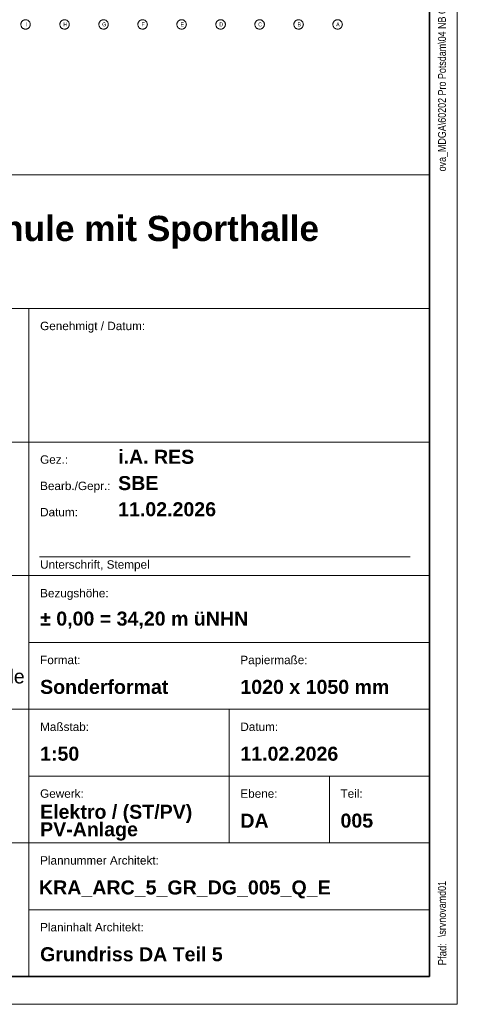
# Model space of a CAD drawing. Extents: x -720 to 300, y 62 to 1112.
# Tile 17 of 50: x 222 to 300, y 62 to 239. Entities that reach past the tile are written whole.
import ezdxf
from ezdxf.lldxf.tags import DXFTag

# ---------------------------------------------------------------- set-up
doc = ezdxf.new("R2010")
doc.units = 0
for name, color, linetype, lineweight in [('iwb_Plankopf Linie', 7, 'Continuous', 13), ('iwb_Plankopf Rahmen', 7, 'Continuous', 35), ('iwb_Plankopf Text', 7, 'Continuous', 18), ('PK_LP_Achsen', 7, 'STRICHPUNKT2', 5)]:
    doc.layers.add(name, color=color, linetype=linetype, lineweight=lineweight)
doc.layers.add('PK_LP_T05', color=4, linetype='Continuous', lineweight=9, true_color=0x00ffff)
doc.styles.add('Arial Narrow', font='ARIALN.TTF')
doc.styles.add('Plankopf', font='arial.ttf')
doc.styles.get("Standard").update_dxf_attribs({"font": 'ARIALN.TTF'})
tags = doc.linetypes.add('Punkte_Nova', pattern=[4.8, 0.4, 0.2, -4, 0.2]).pattern_tags.tags
tags[10:11] = [DXFTag(74, 4), DXFTag(75, 0), DXFTag(340, '0'), DXFTag(46, 0.0), DXFTag(50, 0.0), DXFTag(44, 0.0), DXFTag(45, 0.0)]
tags[8:9] = [DXFTag(74, 4), DXFTag(75, 0), DXFTag(340, '0'), DXFTag(46, 0.0), DXFTag(50, 0.0), DXFTag(44, 0.0), DXFTag(45, 0.0)]
tags[6:7] = [DXFTag(74, 4), DXFTag(75, 0), DXFTag(340, '0'), DXFTag(46, 0.0), DXFTag(50, 0.0), DXFTag(44, 0.0), DXFTag(45, 0.0)]
tags[4:5] = [DXFTag(74, 4), DXFTag(75, 0), DXFTag(340, '0'), DXFTag(46, 0.0), DXFTag(50, 0.0), DXFTag(44, 0.0), DXFTag(45, 0.0)]
tags = doc.linetypes.add('STRICHPUNKT2', pattern=[12.7, 6.35, -3.175, 0, -3.175]).pattern_tags.tags
tags[10:11] = [DXFTag(74, 4), DXFTag(75, 0), DXFTag(340, '0'), DXFTag(46, 0.0), DXFTag(50, 0.0), DXFTag(44, 0.0), DXFTag(45, 0.0)]
tags[8:9] = [DXFTag(74, 4), DXFTag(75, 0), DXFTag(340, '0'), DXFTag(46, 0.0), DXFTag(50, 0.0), DXFTag(44, 0.0), DXFTag(45, 0.0)]
tags[6:7] = [DXFTag(74, 4), DXFTag(75, 0), DXFTag(340, '0'), DXFTag(46, 0.0), DXFTag(50, 0.0), DXFTag(44, 0.0), DXFTag(45, 0.0)]
tags[4:5] = [DXFTag(74, 4), DXFTag(75, 0), DXFTag(340, '0'), DXFTag(46, 0.0), DXFTag(50, 0.0), DXFTag(44, 0.0), DXFTag(45, 0.0)]

# ---------------------------------------------------------------- blocks, each defined once
blk = doc.blocks.new('Blockreferenz-A06DNB2WMF')
at = {"layer": 'PK_LP_Achsen', "linetype": 'ByBlock', "ltscale": 0.13}
for p, q in [((221.93, 238.69), (221.95, 238.77)), ((221.95, 238.77), (221.99, 238.84)), ((221.99, 238.84), (222.03, 238.91)), ((222.03, 238.91), (222.08, 238.98)), ((222.08, 238.98), (222.14, 239.04)), ((222.14, 239.04), (222.2, 239.1)), ((222.2, 239.1), (222.27, 239.15)), ((222.27, 239.15), (222.34, 239.19)), ((222.34, 239.19), (222.41, 239.23)), ((222.41, 239.23), (222.49, 239.25)), ((222.49, 239.25), (222.57, 239.27)), ((222.57, 239.27), (222.66, 239.29)), ((222.66, 239.29), (222.74, 239.29)), ((222.74, 239.29), (222.82, 239.29)), ((222.82, 239.29), (222.9, 239.27)), ((222.9, 239.27), (222.99, 239.25)), ((222.99, 239.25), (223.06, 239.23)), ((223.06, 239.23), (223.14, 239.19)), ((223.14, 239.19), (223.21, 239.15)), ((223.21, 239.15), (223.28, 239.1)), ((223.28, 239.1), (223.34, 239.04)), ((223.34, 239.04), (223.4, 238.98)), ((223.4, 238.98), (223.45, 238.91)), ((223.45, 238.91), (223.49, 238.84)), ((223.49, 238.84), (223.52, 238.77)), ((223.52, 238.77), (223.55, 238.69)), ((228.94, 238.69), (228.97, 238.77)), ((228.97, 238.77), (229, 238.84)), ((229, 238.84), (229.04, 238.91)), ((229.04, 238.91), (229.09, 238.98)), ((229.09, 238.98), (229.15, 239.04)), ((229.15, 239.04), (229.21, 239.1)), ((229.21, 239.1), (229.28, 239.15)), ((229.28, 239.15), (229.35, 239.19)), ((229.35, 239.19), (229.43, 239.23)), ((229.43, 239.23), (229.5, 239.25)), ((229.5, 239.25), (229.59, 239.27)), ((229.59, 239.27), (229.67, 239.29)), ((229.67, 239.29), (229.75, 239.29)), ((229.75, 239.29), (229.83, 239.29)), ((229.83, 239.29), (229.92, 239.27)), ((229.92, 239.27), (230, 239.25)), ((230, 239.25), (230.08, 239.23)), ((230.08, 239.23), (230.15, 239.19)), ((230.15, 239.19), (230.22, 239.15)), ((230.22, 239.15), (230.29, 239.1)), ((230.29, 239.1), (230.35, 239.04)), ((230.35, 239.04), (230.41, 238.98)), ((230.41, 238.98), (230.46, 238.91)), ((230.46, 238.91), (230.5, 238.84)), ((230.5, 238.84), (230.54, 238.77)), ((230.54, 238.77), (230.56, 238.69)), ((235.95, 238.69), (235.98, 238.77)), ((235.98, 238.77), (236.01, 238.84)), ((236.01, 238.84), (236.06, 238.91)), ((236.06, 238.91), (236.11, 238.98)), ((236.11, 238.98), (236.16, 239.04)), ((236.16, 239.04), (236.22, 239.1)), ((236.22, 239.1), (236.29, 239.15)), ((236.29, 239.15), (236.36, 239.19)), ((236.36, 239.19), (236.44, 239.23)), ((236.44, 239.23), (236.52, 239.25)), ((236.52, 239.25), (236.6, 239.27)), ((236.6, 239.27), (236.68, 239.29)), ((236.68, 239.29), (236.76, 239.29)), ((236.76, 239.29), (236.85, 239.29)), ((236.85, 239.29), (236.93, 239.27)), ((236.93, 239.27), (237.01, 239.25)), ((237.01, 239.25), (237.09, 239.23)), ((237.09, 239.23), (237.16, 239.19)), ((237.16, 239.19), (237.24, 239.15)), ((237.24, 239.15), (237.3, 239.1)), ((237.3, 239.1), (237.36, 239.04)), ((237.36, 239.04), (237.42, 238.98)), ((237.42, 238.98), (237.47, 238.91)), ((237.47, 238.91), (237.51, 238.84)), ((237.51, 238.84), (237.55, 238.77)), ((237.55, 238.77), (237.58, 238.69)), ((242.96, 238.69), (242.99, 238.77)), ((242.99, 238.77), (243.03, 238.84)), ((243.03, 238.84), (243.07, 238.91)), ((243.07, 238.91), (243.12, 238.98)), ((243.12, 238.98), (243.17, 239.04)), ((243.17, 239.04), (243.24, 239.1)), ((243.24, 239.1), (243.3, 239.15)), ((243.3, 239.15), (243.38, 239.19)), ((243.38, 239.19), (243.45, 239.23)), ((243.45, 239.23), (243.53, 239.25)), ((243.53, 239.25), (243.61, 239.27)), ((243.61, 239.27), (243.69, 239.29)), ((243.69, 239.29), (243.78, 239.29)), ((243.78, 239.29), (243.86, 239.29)), ((243.86, 239.29), (243.94, 239.27)), ((243.94, 239.27), (244.02, 239.25)), ((244.02, 239.25), (244.1, 239.23)), ((244.1, 239.23), (244.18, 239.19)), ((244.18, 239.19), (244.25, 239.15)), ((244.25, 239.15), (244.32, 239.1)), ((244.32, 239.1), (244.38, 239.04)), ((244.38, 239.04), (244.43, 238.98)), ((244.43, 238.98), (244.48, 238.91)), ((244.48, 238.91), (244.53, 238.84)), ((244.53, 238.84), (244.56, 238.77)), ((244.56, 238.77), (244.59, 238.69)), ((249.98, 238.69), (250, 238.77)), ((250, 238.77), (250.04, 238.84)), ((250.04, 238.84), (250.08, 238.91)), ((250.08, 238.91), (250.13, 238.98)), ((250.13, 238.98), (250.19, 239.04)), ((250.19, 239.04), (250.25, 239.1)), ((250.25, 239.1), (250.32, 239.15)), ((250.32, 239.15), (250.39, 239.19)), ((250.39, 239.19), (250.46, 239.23)), ((250.46, 239.23), (250.54, 239.25)), ((250.54, 239.25), (250.62, 239.27)), ((250.62, 239.27), (250.71, 239.29)), ((250.71, 239.29), (250.79, 239.29)), ((250.79, 239.29), (250.87, 239.29)), ((250.87, 239.29), (250.95, 239.27)), ((250.95, 239.27), (251.04, 239.25)), ((251.04, 239.25), (251.11, 239.23)), ((251.11, 239.23), (251.19, 239.19)), ((251.19, 239.19), (251.26, 239.15)), ((251.26, 239.15), (251.33, 239.1)), ((251.33, 239.1), (251.39, 239.04)), ((251.39, 239.04), (251.45, 238.98)), ((251.45, 238.98), (251.5, 238.91)), ((251.5, 238.91), (251.54, 238.84)), ((251.54, 238.84), (251.57, 238.77)), ((251.57, 238.77), (251.6, 238.69)), ((256.99, 238.69), (257.02, 238.77)), ((257.02, 238.77), (257.05, 238.84)), ((257.05, 238.84), (257.09, 238.91)), ((257.09, 238.91), (257.14, 238.98)), ((257.14, 238.98), (257.2, 239.04)), ((257.2, 239.04), (257.26, 239.1)), ((257.26, 239.1), (257.33, 239.15)), ((257.33, 239.15), (257.4, 239.19)), ((257.4, 239.19), (257.48, 239.23)), ((257.48, 239.23), (257.55, 239.25)), ((257.55, 239.25), (257.64, 239.27)), ((257.64, 239.27), (257.72, 239.29)), ((257.72, 239.29), (257.8, 239.29)), ((257.8, 239.29), (257.88, 239.29)), ((257.88, 239.29), (257.97, 239.27)), ((257.97, 239.27), (258.05, 239.25)), ((258.05, 239.25), (258.13, 239.23)), ((258.13, 239.23), (258.2, 239.19)), ((258.2, 239.19), (258.27, 239.15)), ((258.27, 239.15), (258.34, 239.1)), ((258.34, 239.1), (258.4, 239.04)), ((258.4, 239.04), (258.46, 238.98)), ((258.46, 238.98), (258.51, 238.91)), ((258.51, 238.91), (258.55, 238.84)), ((258.55, 238.84), (258.59, 238.77)), ((258.59, 238.77), (258.61, 238.69)), ((264, 238.69), (264.03, 238.77)), ((264.03, 238.77), (264.06, 238.84)), ((264.06, 238.84), (264.11, 238.91)), ((264.11, 238.91), (264.16, 238.98)), ((264.16, 238.98), (264.21, 239.04)), ((264.21, 239.04), (264.27, 239.1)), ((264.27, 239.1), (264.34, 239.15)), ((264.34, 239.15), (264.41, 239.19)), ((264.41, 239.19), (264.49, 239.23)), ((264.49, 239.23), (264.57, 239.25)), ((264.57, 239.25), (264.65, 239.27)), ((264.65, 239.27), (264.73, 239.29)), ((264.73, 239.29), (264.81, 239.29)), ((264.81, 239.29), (264.9, 239.29)), ((264.9, 239.29), (264.98, 239.27)), ((264.98, 239.27), (265.06, 239.25)), ((265.06, 239.25), (265.14, 239.23)), ((265.14, 239.23), (265.21, 239.19)), ((265.21, 239.19), (265.29, 239.15)), ((265.29, 239.15), (265.35, 239.1)), ((265.35, 239.1), (265.41, 239.04)), ((265.41, 239.04), (265.47, 238.98)), ((265.47, 238.98), (265.52, 238.91)), ((265.52, 238.91), (265.56, 238.84)), ((265.56, 238.84), (265.6, 238.77)), ((265.6, 238.77), (265.63, 238.69)), ((271.01, 238.69), (271.04, 238.77)), ((271.04, 238.77), (271.08, 238.84)), ((271.08, 238.84), (271.12, 238.91)), ((271.12, 238.91), (271.17, 238.98)), ((271.17, 238.98), (271.22, 239.04)), ((271.22, 239.04), (271.29, 239.1)), ((271.29, 239.1), (271.35, 239.15)), ((271.35, 239.15), (271.43, 239.19)), ((271.43, 239.19), (271.5, 239.23)), ((271.5, 239.23), (271.58, 239.25)), ((271.58, 239.25), (271.66, 239.27)), ((271.66, 239.27), (271.74, 239.29)), ((271.74, 239.29), (271.83, 239.29)), ((271.83, 239.29), (271.91, 239.29)), ((271.91, 239.29), (271.99, 239.27)), ((271.99, 239.27), (272.07, 239.25)), ((272.07, 239.25), (272.15, 239.23)), ((272.15, 239.23), (272.23, 239.19)), ((272.23, 239.19), (272.3, 239.15)), ((272.3, 239.15), (272.37, 239.1)), ((272.37, 239.1), (272.43, 239.04)), ((272.43, 239.04), (272.48, 238.98)), ((272.48, 238.98), (272.53, 238.91)), ((272.53, 238.91), (272.58, 238.84)), ((272.58, 238.84), (272.61, 238.77)), ((272.61, 238.77), (272.64, 238.69)), ((278.03, 238.69), (278.05, 238.77)), ((278.05, 238.77), (278.09, 238.84)), ((278.09, 238.84), (278.13, 238.91)), ((278.13, 238.91), (278.18, 238.98)), ((278.18, 238.98), (278.24, 239.04)), ((278.24, 239.04), (278.3, 239.1)), ((278.3, 239.1), (278.37, 239.15)), ((278.37, 239.15), (278.44, 239.19)), ((278.44, 239.19), (278.51, 239.23)), ((278.51, 239.23), (278.59, 239.25)), ((278.59, 239.25), (278.67, 239.27)), ((278.67, 239.27), (278.76, 239.29)), ((278.76, 239.29), (278.84, 239.29)), ((278.84, 239.29), (278.92, 239.29)), ((278.92, 239.29), (279, 239.27)), ((279, 239.27), (279.09, 239.25)), ((279.09, 239.25), (279.16, 239.23)), ((279.16, 239.23), (279.24, 239.19)), ((279.24, 239.19), (279.31, 239.15)), ((279.31, 239.15), (279.38, 239.1)), ((279.38, 239.1), (279.44, 239.04)), ((279.44, 239.04), (279.5, 238.98)), ((279.5, 238.98), (279.55, 238.91)), ((279.55, 238.91), (279.59, 238.84)), ((279.59, 238.84), (279.62, 238.77)), ((279.62, 238.77), (279.65, 238.69)), ((221.89, 238.52), (221.9, 238.61)), ((221.89, 238.44), (221.89, 238.52)), ((221.89, 238.36), (221.89, 238.44)), ((221.9, 238.28), (221.89, 238.36)), ((221.9, 238.61), (221.93, 238.69)), ((221.93, 238.19), (221.9, 238.28)), ((221.95, 238.12), (221.93, 238.19)), ((221.99, 238.04), (221.95, 238.12)), ((222.03, 237.97), (221.99, 238.04)), ((222.08, 237.9), (222.03, 237.97)), ((222.14, 237.84), (222.08, 237.9)), ((222.2, 237.78), (222.14, 237.84)), ((222.27, 237.73), (222.2, 237.78)), ((222.34, 237.69), (222.27, 237.73)), ((222.41, 237.66), (222.34, 237.69)), ((222.49, 237.63), (222.41, 237.66)), ((222.57, 237.61), (222.49, 237.63)), ((222.66, 237.6), (222.57, 237.61)), ((222.74, 237.59), (222.66, 237.6)), ((222.82, 237.6), (222.74, 237.59)), ((222.9, 237.61), (222.82, 237.6)), ((222.99, 237.63), (222.9, 237.61)), ((223.06, 237.66), (222.99, 237.63)), ((223.14, 237.69), (223.06, 237.66)), ((223.21, 237.73), (223.14, 237.69)), ((223.28, 237.78), (223.21, 237.73)), ((223.34, 237.84), (223.28, 237.78)), ((223.4, 237.9), (223.34, 237.84)), ((223.45, 237.97), (223.4, 237.9)), ((223.49, 238.04), (223.45, 237.97)), ((223.52, 238.12), (223.49, 238.04)), ((223.55, 238.19), (223.52, 238.12)), ((223.55, 238.69), (223.57, 238.61)), ((223.57, 238.28), (223.55, 238.19)), ((223.57, 238.61), (223.58, 238.52)), ((223.58, 238.36), (223.57, 238.28)), ((223.58, 238.52), (223.59, 238.44)), ((223.59, 238.44), (223.58, 238.36)), ((228.9, 238.44), (228.91, 238.52)), ((228.91, 238.36), (228.9, 238.44)), ((228.91, 238.52), (228.92, 238.61)), ((228.92, 238.28), (228.91, 238.36)), ((228.92, 238.61), (228.94, 238.69)), ((228.94, 238.19), (228.92, 238.28)), ((228.97, 238.12), (228.94, 238.19)), ((229, 238.04), (228.97, 238.12)), ((229.04, 237.97), (229, 238.04)), ((229.09, 237.9), (229.04, 237.97)), ((229.15, 237.84), (229.09, 237.9)), ((229.21, 237.78), (229.15, 237.84)), ((229.28, 237.73), (229.21, 237.78)), ((229.35, 237.69), (229.28, 237.73)), ((229.43, 237.66), (229.35, 237.69)), ((229.5, 237.63), (229.43, 237.66)), ((229.59, 237.61), (229.5, 237.63)), ((229.67, 237.6), (229.59, 237.61)), ((229.75, 237.59), (229.67, 237.6)), ((229.83, 237.6), (229.75, 237.59)), ((229.92, 237.61), (229.83, 237.6)), ((230, 237.63), (229.92, 237.61)), ((230.08, 237.66), (230, 237.63)), ((230.15, 237.69), (230.08, 237.66)), ((230.22, 237.73), (230.15, 237.69)), ((230.29, 237.78), (230.22, 237.73)), ((230.35, 237.84), (230.29, 237.78)), ((230.41, 237.9), (230.35, 237.84)), ((230.46, 237.97), (230.41, 237.9)), ((230.5, 238.04), (230.46, 237.97)), ((230.54, 238.12), (230.5, 238.04)), ((230.56, 238.19), (230.54, 238.12)), ((230.56, 238.69), (230.58, 238.61)), ((230.58, 238.28), (230.56, 238.19)), ((230.58, 238.61), (230.6, 238.52)), ((230.6, 238.36), (230.58, 238.28)), ((230.6, 238.52), (230.6, 238.44)), ((230.6, 238.44), (230.6, 238.36)), ((235.91, 238.44), (235.92, 238.52)), ((235.92, 238.36), (235.91, 238.44)), ((235.92, 238.52), (235.93, 238.61)), ((235.93, 238.28), (235.92, 238.36)), ((235.93, 238.61), (235.95, 238.69)), ((235.95, 238.19), (235.93, 238.28)), ((235.98, 238.12), (235.95, 238.19)), ((236.01, 238.04), (235.98, 238.12)), ((236.06, 237.97), (236.01, 238.04)), ((236.11, 237.9), (236.06, 237.97)), ((236.16, 237.84), (236.11, 237.9)), ((236.22, 237.78), (236.16, 237.84)), ((236.29, 237.73), (236.22, 237.78)), ((236.36, 237.69), (236.29, 237.73)), ((236.44, 237.66), (236.36, 237.69)), ((236.52, 237.63), (236.44, 237.66)), ((236.6, 237.61), (236.52, 237.63)), ((236.68, 237.6), (236.6, 237.61)), ((236.76, 237.59), (236.68, 237.6)), ((236.85, 237.6), (236.76, 237.59)), ((236.93, 237.61), (236.85, 237.6)), ((237.01, 237.63), (236.93, 237.61)), ((237.09, 237.66), (237.01, 237.63)), ((237.16, 237.69), (237.09, 237.66)), ((237.24, 237.73), (237.16, 237.69)), ((237.3, 237.78), (237.24, 237.73)), ((237.36, 237.84), (237.3, 237.78)), ((237.42, 237.9), (237.36, 237.84)), ((237.47, 237.97), (237.42, 237.9)), ((237.51, 238.04), (237.47, 237.97)), ((237.55, 238.12), (237.51, 238.04)), ((237.58, 238.19), (237.55, 238.12)), ((237.58, 238.69), (237.6, 238.61)), ((237.6, 238.28), (237.58, 238.19)), ((237.6, 238.61), (237.61, 238.52)), ((237.61, 238.36), (237.6, 238.28)), ((237.61, 238.52), (237.61, 238.44)), ((237.61, 238.44), (237.61, 238.36)), ((242.93, 238.52), (242.94, 238.61)), ((242.93, 238.44), (242.93, 238.52)), ((242.93, 238.36), (242.93, 238.44)), ((242.94, 238.28), (242.93, 238.36)), ((242.94, 238.61), (242.96, 238.69)), ((242.96, 238.19), (242.94, 238.28)), ((242.99, 238.12), (242.96, 238.19)), ((243.03, 238.04), (242.99, 238.12)), ((243.07, 237.97), (243.03, 238.04)), ((243.12, 237.9), (243.07, 237.97)), ((243.17, 237.84), (243.12, 237.9)), ((243.24, 237.78), (243.17, 237.84)), ((243.3, 237.73), (243.24, 237.78)), ((243.38, 237.69), (243.3, 237.73)), ((243.45, 237.66), (243.38, 237.69)), ((243.53, 237.63), (243.45, 237.66)), ((243.61, 237.61), (243.53, 237.63)), ((243.69, 237.6), (243.61, 237.61)), ((243.78, 237.59), (243.69, 237.6)), ((243.86, 237.6), (243.78, 237.59)), ((243.94, 237.61), (243.86, 237.6)), ((244.02, 237.63), (243.94, 237.61)), ((244.1, 237.66), (244.02, 237.63)), ((244.18, 237.69), (244.1, 237.66)), ((244.25, 237.73), (244.18, 237.69)), ((244.32, 237.78), (244.25, 237.73)), ((244.38, 237.84), (244.32, 237.78)), ((244.43, 237.9), (244.38, 237.84)), ((244.48, 237.97), (244.43, 237.9)), ((244.53, 238.04), (244.48, 237.97)), ((244.56, 238.12), (244.53, 238.04)), ((244.59, 238.19), (244.56, 238.12)), ((244.59, 238.69), (244.61, 238.61)), ((244.61, 238.28), (244.59, 238.19)), ((244.61, 238.61), (244.62, 238.52)), ((244.62, 238.36), (244.61, 238.28)), ((244.62, 238.52), (244.63, 238.44)), ((244.63, 238.44), (244.62, 238.36)), ((249.94, 238.52), (249.95, 238.61)), ((249.94, 238.44), (249.94, 238.52)), ((249.94, 238.36), (249.94, 238.44)), ((249.95, 238.28), (249.94, 238.36)), ((249.95, 238.61), (249.98, 238.69)), ((249.98, 238.19), (249.95, 238.28)), ((250, 238.12), (249.98, 238.19)), ((250.04, 238.04), (250, 238.12)), ((250.08, 237.97), (250.04, 238.04)), ((250.13, 237.9), (250.08, 237.97)), ((250.19, 237.84), (250.13, 237.9)), ((250.25, 237.78), (250.19, 237.84)), ((250.32, 237.73), (250.25, 237.78)), ((250.39, 237.69), (250.32, 237.73)), ((250.46, 237.66), (250.39, 237.69)), ((250.54, 237.63), (250.46, 237.66)), ((250.62, 237.61), (250.54, 237.63)), ((250.71, 237.6), (250.62, 237.61)), ((250.79, 237.59), (250.71, 237.6)), ((250.87, 237.6), (250.79, 237.59)), ((250.95, 237.61), (250.87, 237.6)), ((251.04, 237.63), (250.95, 237.61)), ((251.11, 237.66), (251.04, 237.63)), ((251.19, 237.69), (251.11, 237.66)), ((251.26, 237.73), (251.19, 237.69)), ((251.33, 237.78), (251.26, 237.73)), ((251.39, 237.84), (251.33, 237.78)), ((251.45, 237.9), (251.39, 237.84)), ((251.5, 237.97), (251.45, 237.9)), ((251.54, 238.04), (251.5, 237.97)), ((251.57, 238.12), (251.54, 238.04)), ((251.6, 238.19), (251.57, 238.12)), ((251.6, 238.69), (251.62, 238.61)), ((251.62, 238.28), (251.6, 238.19)), ((251.62, 238.61), (251.63, 238.52)), ((251.63, 238.36), (251.62, 238.28)), ((251.63, 238.52), (251.64, 238.44)), ((251.64, 238.44), (251.63, 238.36)), ((256.95, 238.44), (256.96, 238.52)), ((256.96, 238.36), (256.95, 238.44)), ((256.96, 238.52), (256.97, 238.61)), ((256.97, 238.28), (256.96, 238.36)), ((256.97, 238.61), (256.99, 238.69)), ((256.99, 238.19), (256.97, 238.28)), ((257.02, 238.12), (256.99, 238.19)), ((257.05, 238.04), (257.02, 238.12)), ((257.09, 237.97), (257.05, 238.04)), ((257.14, 237.9), (257.09, 237.97)), ((257.2, 237.84), (257.14, 237.9)), ((257.26, 237.78), (257.2, 237.84)), ((257.33, 237.73), (257.26, 237.78)), ((257.4, 237.69), (257.33, 237.73)), ((257.48, 237.66), (257.4, 237.69)), ((257.55, 237.63), (257.48, 237.66)), ((257.64, 237.61), (257.55, 237.63)), ((257.72, 237.6), (257.64, 237.61)), ((257.8, 237.59), (257.72, 237.6)), ((257.88, 237.6), (257.8, 237.59)), ((257.97, 237.61), (257.88, 237.6)), ((258.05, 237.63), (257.97, 237.61)), ((258.13, 237.66), (258.05, 237.63)), ((258.2, 237.69), (258.13, 237.66)), ((258.27, 237.73), (258.2, 237.69)), ((258.34, 237.78), (258.27, 237.73)), ((258.4, 237.84), (258.34, 237.78)), ((258.46, 237.9), (258.4, 237.84)), ((258.51, 237.97), (258.46, 237.9)), ((258.55, 238.04), (258.51, 237.97)), ((258.59, 238.12), (258.55, 238.04)), ((258.61, 238.19), (258.59, 238.12)), ((258.61, 238.69), (258.63, 238.61)), ((258.63, 238.28), (258.61, 238.19)), ((258.63, 238.61), (258.65, 238.52)), ((258.65, 238.36), (258.63, 238.28)), ((258.65, 238.52), (258.65, 238.44)), ((258.65, 238.44), (258.65, 238.36)), ((263.96, 238.44), (263.97, 238.52)), ((263.97, 238.36), (263.96, 238.44)), ((263.97, 238.52), (263.98, 238.61)), ((263.98, 238.28), (263.97, 238.36)), ((263.98, 238.61), (264, 238.69)), ((264, 238.19), (263.98, 238.28)), ((264.03, 238.12), (264, 238.19)), ((264.06, 238.04), (264.03, 238.12)), ((264.11, 237.97), (264.06, 238.04)), ((264.16, 237.9), (264.11, 237.97)), ((264.21, 237.84), (264.16, 237.9)), ((264.27, 237.78), (264.21, 237.84)), ((264.34, 237.73), (264.27, 237.78)), ((264.41, 237.69), (264.34, 237.73)), ((264.49, 237.66), (264.41, 237.69)), ((264.57, 237.63), (264.49, 237.66)), ((264.65, 237.61), (264.57, 237.63)), ((264.73, 237.6), (264.65, 237.61)), ((264.81, 237.59), (264.73, 237.6)), ((264.9, 237.6), (264.81, 237.59)), ((264.98, 237.61), (264.9, 237.6)), ((265.06, 237.63), (264.98, 237.61)), ((265.14, 237.66), (265.06, 237.63)), ((265.21, 237.69), (265.14, 237.66)), ((265.29, 237.73), (265.21, 237.69)), ((265.35, 237.78), (265.29, 237.73)), ((265.41, 237.84), (265.35, 237.78)), ((265.47, 237.9), (265.41, 237.84)), ((265.52, 237.97), (265.47, 237.9)), ((265.56, 238.04), (265.52, 237.97)), ((265.6, 238.12), (265.56, 238.04)), ((265.63, 238.19), (265.6, 238.12)), ((265.63, 238.69), (265.65, 238.61)), ((265.65, 238.28), (265.63, 238.19)), ((265.65, 238.61), (265.66, 238.52)), ((265.66, 238.36), (265.65, 238.28)), ((265.66, 238.52), (265.66, 238.44)), ((265.66, 238.44), (265.66, 238.36)), ((270.98, 238.52), (270.99, 238.61)), ((270.98, 238.44), (270.98, 238.52)), ((270.98, 238.36), (270.98, 238.44)), ((270.99, 238.28), (270.98, 238.36)), ((270.99, 238.61), (271.01, 238.69)), ((271.01, 238.19), (270.99, 238.28)), ((271.04, 238.12), (271.01, 238.19)), ((271.08, 238.04), (271.04, 238.12)), ((271.12, 237.97), (271.08, 238.04)), ((271.17, 237.9), (271.12, 237.97)), ((271.22, 237.84), (271.17, 237.9)), ((271.29, 237.78), (271.22, 237.84)), ((271.35, 237.73), (271.29, 237.78)), ((271.43, 237.69), (271.35, 237.73)), ((271.5, 237.66), (271.43, 237.69)), ((271.58, 237.63), (271.5, 237.66)), ((271.66, 237.61), (271.58, 237.63)), ((271.74, 237.6), (271.66, 237.61)), ((271.83, 237.59), (271.74, 237.6)), ((271.91, 237.6), (271.83, 237.59)), ((271.99, 237.61), (271.91, 237.6)), ((272.07, 237.63), (271.99, 237.61)), ((272.15, 237.66), (272.07, 237.63)), ((272.23, 237.69), (272.15, 237.66)), ((272.3, 237.73), (272.23, 237.69)), ((272.37, 237.78), (272.3, 237.73)), ((272.43, 237.84), (272.37, 237.78)), ((272.48, 237.9), (272.43, 237.84)), ((272.53, 237.97), (272.48, 237.9)), ((272.58, 238.04), (272.53, 237.97)), ((272.61, 238.12), (272.58, 238.04)), ((272.64, 238.19), (272.61, 238.12)), ((272.64, 238.69), (272.66, 238.61)), ((272.66, 238.28), (272.64, 238.19)), ((272.66, 238.61), (272.67, 238.52)), ((272.67, 238.36), (272.66, 238.28)), ((272.67, 238.52), (272.68, 238.44)), ((272.68, 238.44), (272.67, 238.36)), ((277.99, 238.52), (278, 238.61)), ((277.99, 238.44), (277.99, 238.52)), ((277.99, 238.36), (277.99, 238.44)), ((278, 238.28), (277.99, 238.36)), ((278, 238.61), (278.03, 238.69)), ((278.03, 238.19), (278, 238.28)), ((278.05, 238.12), (278.03, 238.19)), ((278.09, 238.04), (278.05, 238.12)), ((278.13, 237.97), (278.09, 238.04)), ((278.18, 237.9), (278.13, 237.97)), ((278.24, 237.84), (278.18, 237.9)), ((278.3, 237.78), (278.24, 237.84)), ((278.37, 237.73), (278.3, 237.78)), ((278.44, 237.69), (278.37, 237.73)), ((278.51, 237.66), (278.44, 237.69)), ((278.59, 237.63), (278.51, 237.66)), ((278.67, 237.61), (278.59, 237.63)), ((278.76, 237.6), (278.67, 237.61)), ((278.84, 237.59), (278.76, 237.6)), ((278.92, 237.6), (278.84, 237.59)), ((279, 237.61), (278.92, 237.6)), ((279.09, 237.63), (279, 237.61)), ((279.16, 237.66), (279.09, 237.63)), ((279.24, 237.69), (279.16, 237.66)), ((279.31, 237.73), (279.24, 237.69)), ((279.38, 237.78), (279.31, 237.73)), ((279.44, 237.84), (279.38, 237.78)), ((279.5, 237.9), (279.44, 237.84)), ((279.55, 237.97), (279.5, 237.9)), ((279.59, 238.04), (279.55, 237.97)), ((279.62, 238.12), (279.59, 238.04)), ((279.65, 238.19), (279.62, 238.12)), ((279.65, 238.69), (279.67, 238.61)), ((279.67, 238.28), (279.65, 238.19)), ((279.67, 238.61), (279.68, 238.52)), ((279.68, 238.36), (279.67, 238.28)), ((279.68, 238.52), (279.69, 238.44)), ((279.69, 238.44), (279.68, 238.36))]:
    blk.add_line(p, q, dxfattribs=at)
at = {"layer": 'PK_LP_Achsen', "linetype": 'ByBlock', "ltscale": 0.13, "char_height": 0.6954, "attachment_point": 1}
for s, insert in [('{\\fArial Narrow;I}', (222.7, 238.79)), ('{\\fArial Narrow;H}', (229.53, 238.79)), ('{\\fArial Narrow;G}', (236.5, 238.79)), ('{\\fArial Narrow;F}', (243.58, 238.79)), ('{\\fArial Narrow;E}', (250.58, 238.79)), ('{\\fArial Narrow;D}', (257.57, 238.79)), ('{\\fArial Narrow;C}', (264.56, 238.79)), ('{\\fArial Narrow;B}', (271.61, 238.79)), ('{\\fArial Narrow;A}', (278.57, 238.79))]:
    blk.add_mtext(s, dxfattribs=dict(at, insert=insert))

msp = doc.modelspace()

# ---------------------------------------------------------------- linework, layer by layer
at = {"layer": 'iwb_Plankopf Linie', "ltscale": 0.13}
for p, q in [((295.35, 67.43), (295.35, 359.43)), ((115.35, 211.43), (295.35, 211.43)), ((115.35, 187.43), (295.35, 187.43)), ((223.35, 187.43), (223.35, 67.43)), ((115.35, 163.43), (295.35, 163.43)), ((115.35, 139.43), (295.35, 139.43)), ((223.35, 127.43), (295.35, 127.43)), ((115.35, 115.43), (295.35, 115.43)), ((259.35, 91.43), (259.35, 115.43)), ((223.35, 103.43), (295.35, 103.43)), ((277.35, 91.43), (277.35, 103.43)), ((115.35, 91.43), (295.35, 91.43)), ((223.35, 79.43), (295.35, 79.43)), ((115.35, 67.43), (295.35, 67.43))]:
    msp.add_line(p, q, dxfattribs=at)
at = {"layer": 'iwb_Plankopf Rahmen', "ltscale": 0.35}
for p, q in [((295.35, 359.43), (295.35, 67.43)), ((295.35, 91.43), (295.35, 79.43))]:
    msp.add_line(p, q, dxfattribs=at)
at = {"layer": 'iwb_Plankopf Rahmen', "color": 8, "lineweight": 13, "ltscale": 0.13, "true_color": 0x808080}
msp.add_lwpolyline([(300.35, 62.43), (-719.65, 62.43), (-719.65, 1112.43), (300.35, 1112.43), (300.35, 62.43)], close=True, dxfattribs=at)
at = {"layer": 'iwb_Plankopf Rahmen', "ltscale": 0.35}
msp.add_lwpolyline([(-699.65, 67.43), (-699.65, 1107.43), (295.35, 1107.43), (295.35, 67.43), (-599.65, 67.43), (-699.65, 67.43)], close=True, dxfattribs=at)
at = {"layer": 'iwb_Plankopf Text', "linetype": 'Punkte_Nova', "ltscale": 0.18}
msp.add_line((291.87, 142.79), (225.23, 142.79), dxfattribs=at)

# ---------------------------------------------------------------- block references
at = {"layer": 'PK_LP_T05', "ltscale": 0.13}
msp.add_blockref('Blockreferenz-A06DNB2WMF', (0, 0), dxfattribs=at)

# ---------------------------------------------------------------- texts
at = {"layer": 'iwb_Plankopf Text', "ltscale": 0.18, "insert": (296.89, 74.51), "char_height": 1.4, "attachment_point": 1, "rotation": 90, "line_spacing_factor": 1.002}
msp.add_mtext('{\\fArial Narrow;\\\\srvnovamd01\\Nova_MD\\TGA\\60202 Pro Potsdam\\04 NB GES Krampnitz\\09 NOVA\\60202-04_AP_NB GES Krampnitz\\TGA\\Elektro\\ELT_Grundrisse\\E_DA_PV_Tragsystem.n4m007KRA_PVA_5_GR_DA_005_P_A}', dxfattribs=at)
at = {"layer": 'iwb_Plankopf Text', "ltscale": 0.18, "style": 'Plankopf'}
for s, insert, char_height, width, attachment_point, line_spacing_factor in [('\\fArial|b1|i0|c0|p34;Entwicklung einer Gesamtschule mit Sporthalle', (132.35, 204.06), 4.531, 161.2025, 1, 0.996218), ('\\fArial|b1|i0|c0|p34;i.A. RES', (239.38, 160.76), 2.5172, 67.9984, 4, 0.996218), ('\\fArial|b1|i0|c0|p34;SBE', (239.38, 156.04), 2.5172, 67.9984, 4, 0.996218), ('\\fArial|b1|i0|c0|p34;11.02.2026', (239.38, 151.34), 2.5172, 67.9984, 4, 0.996218), ('\\fArial|b1|i0|c0|p34;± 0,00 = 34,20 m üNHN', (225.35, 131.43), 2.5172, 67.9984, 4, 0.996218), ('\\fArial|b1|i0|c0|p34;Sonderformat', (225.35, 119.43), 2.5172, 31.9966, 4, 0.996218), ('\\fArial|b1|i0|c0|p34;1020 x 1050 mm', (261.35, 119.43), 2.5172, 31.9966, 4, 0.996218), ('\\fArial|b1|i0|c0|p34;1:50', (225.35, 107.43), 2.5172, 67.9984, 4, 0.996218), ('\\fArial|b1|i0|c0|p34;11.02.2026', (261.35, 107.43), 2.5172, 67.9984, 4, 0.996218), ('\\fArial|b1|i0|c0|p34;Elektro / (ST/PV)\\PPV-Anlage', (225.35, 95.06), 2.5172, 67.9984, 4, 0.75), ('\\fArial|b1|i0|c0|p34;DA', (261.35, 95.41), 2.5172, 7.9992, 4, 0.996218), ('\\fArial|b1|i0|c0|p34;005', (279.35, 95.41), 2.5172, 7.9992, 4, 0.996218), ('\\fArial|b1|i0|c0|p34;Grundriss DA Teil 5', (225.35, 71.41), 2.5172, 67.9984, 4, 0.996218)]:
    msp.add_mtext(s, dxfattribs=dict(at, insert=insert, char_height=char_height, width=width, attachment_point=attachment_point, line_spacing_factor=line_spacing_factor))
at = {"layer": 'iwb_Plankopf Text', "ltscale": 0.18, "attachment_point": 1, "line_spacing_factor": 0.970891, "style": 'Plankopf'}
for s, insert, char_height in [('Genehmigt / Datum:', (225.35, 185.04), 1.5105), ('Gez.:', (225.35, 161.04), 1.51), ('Bearb./Gepr.:', (225.35, 156.31), 1.5105), ('Datum:', (225.35, 151.59), 1.51), ('Unterschrift, Stempel', (225.35, 142.19), 1.5105), ('Bezugshöhe:', (225.35, 137.04), 1.5105), ('T   0 35 18 32 96 33\\PE   krampnitz@jaeger-ingenieure.de', (166.24, 126.66), 2.5172), ('Format:', (225.35, 125.04), 1.51), ('Papiermaße:', (261.35, 125.04), 1.5105), ('Maßstab:', (225.35, 113.04), 1.51), ('Datum:', (261.35, 113.04), 1.51), ('Gewerk:', (225.35, 101.04), 1.51), ('Ebene:', (261.35, 101.04), 1.51), ('Teil:', (279.35, 101.04), 1.51), ('Plannummer Architekt:', (225.35, 89.04), 1.5105), ('Planinhalt Architekt:', (225.35, 77.04), 1.5105)]:
    msp.add_mtext(s, dxfattribs=dict(at, insert=insert, char_height=char_height))
at = {"layer": 'iwb_Plankopf Text', "ltscale": 0.18, "insert": (225.15, 84.68), "char_height": 2.52, "attachment_point": 1, "line_spacing_factor": 1.002}
msp.add_mtext('{\\fArial|b1|i0;KRA_ARC_5_GR_DG_005_Q_E}', dxfattribs=at)
at = {"layer": 'iwb_Plankopf Text', "ltscale": 0.18, "insert": (296.89, 69.43), "char_height": 1.5, "attachment_point": 1, "rotation": 90, "style": 'Arial Narrow'}
msp.add_mtext('\\A1;{Pfad:}', dxfattribs=at)

doc.saveas('drawing.dxf')
